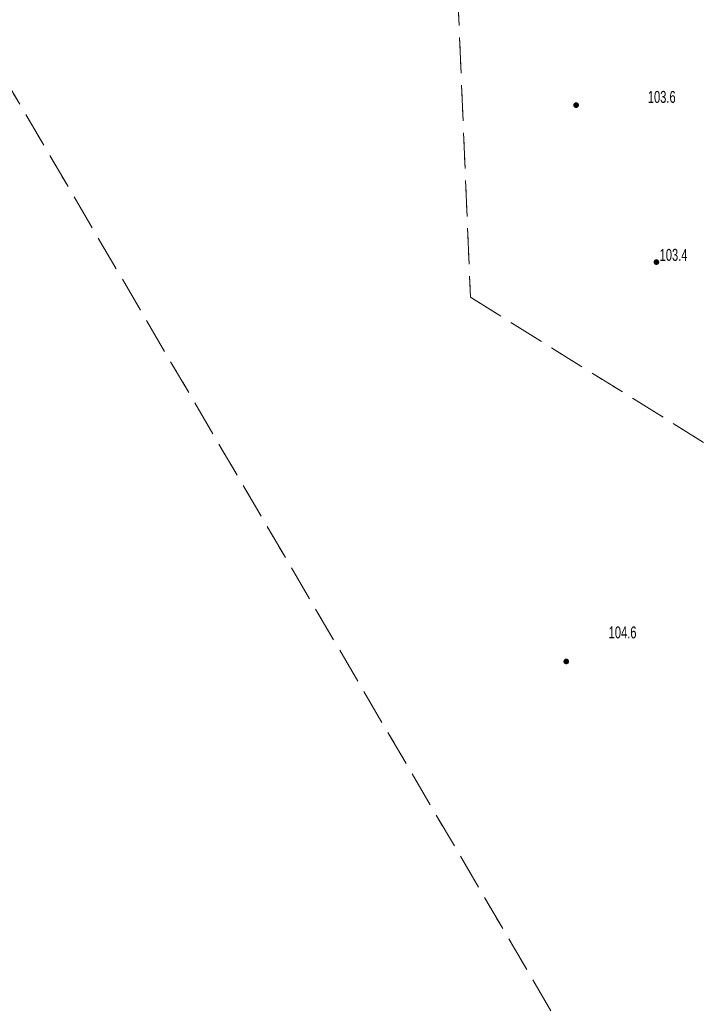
# Model space of a CAD drawing. Header units: inches. Extents: x 6497603 to 6502483, y 5925790 to 5934357.
# Tile 112 of 256: x 6500895 to 6500938, y 5926201 to 5926263. Entities that reach past the tile are written whole.
import ezdxf

# ---------------------------------------------------------------- set-up
doc = ezdxf.new("R2010")
doc.units = ezdxf.units.IN
doc.header["$MEASUREMENT"] = 0
doc.linetypes.add('egkk-1000', pattern=[3, 2.25, -0.75])
doc.linetypes.add('egug-1000', pattern=[1.5, 0.75, -0.75])
for name, color, linetype in [('217-kontur klasyfikacyjny', 7, 'Continuous'), ('218-kontur użytku gruntowego', 7, 'Continuous'), ('pikieta naturalna', 7, 'Continuous'), ('pikieta naturalna-Atr2', 7, 'Continuous')]:
    doc.layers.add(name, color=color, linetype=linetype)
doc.styles.get("Standard").update_dxf_attribs({"font": 'arial.ttf'})

# ---------------------------------------------------------------- blocks, each defined once
blk = doc.blocks.new('PW01')
at = {"linetype": 'Continuous', "lineweight": 13}
h = blk.add_hatch(color=0, dxfattribs=at)
edge = h.paths.add_edge_path()
edge.add_arc((0, 0), 0.18, 0, 360)

msp = doc.modelspace()

# ---------------------------------------------------------------- linework, layer by layer
at = {"layer": '217-kontur klasyfikacyjny', "color": 3, "linetype": 'egkk-1000', "lineweight": 18, "flags": 128}
for points in [[(6500857.86, 5926321.44), (6500950.13, 5926163.93)], [(6500922.38, 5926276.55), (6500923.69, 5926245.24)], [(6500923.69, 5926245.24), (6500956.82, 5926224.61)]]:
    msp.add_lwpolyline(points, dxfattribs=at)
at = {"layer": '218-kontur użytku gruntowego', "color": 3, "linetype": 'egug-1000', "lineweight": 18, "flags": 128}
for points in [[(6500857.86, 5926321.44), (6500950.13, 5926163.93)], [(6500922.38, 5926276.55), (6500923.69, 5926245.24)], [(6500923.69, 5926245.24), (6500956.82, 5926224.61)]]:
    msp.add_lwpolyline(points, dxfattribs=at)

# ---------------------------------------------------------------- block references
at = {"layer": 'pikieta naturalna', "color": 7, "linetype": 'Continuous', "lineweight": 13}
for p in [(6500930.33, 5926257.31), (6500935.37, 5926247.45), (6500929.71, 5926222.37)]:
    msp.add_blockref('PW01', p, dxfattribs=at)

# ---------------------------------------------------------------- texts
at = {"layer": 'pikieta naturalna-Atr2', "color": 7, "width": 0.667}
for s, p in [('103.6', (6500934.83, 5926257.45)), ('103.4', (6500935.57, 5926247.53)), ('104.6', (6500932.37, 5926223.82))]:
    msp.add_text(s, height=0.75, dxfattribs=at).set_placement(p)

doc.saveas('drawing.dxf')
